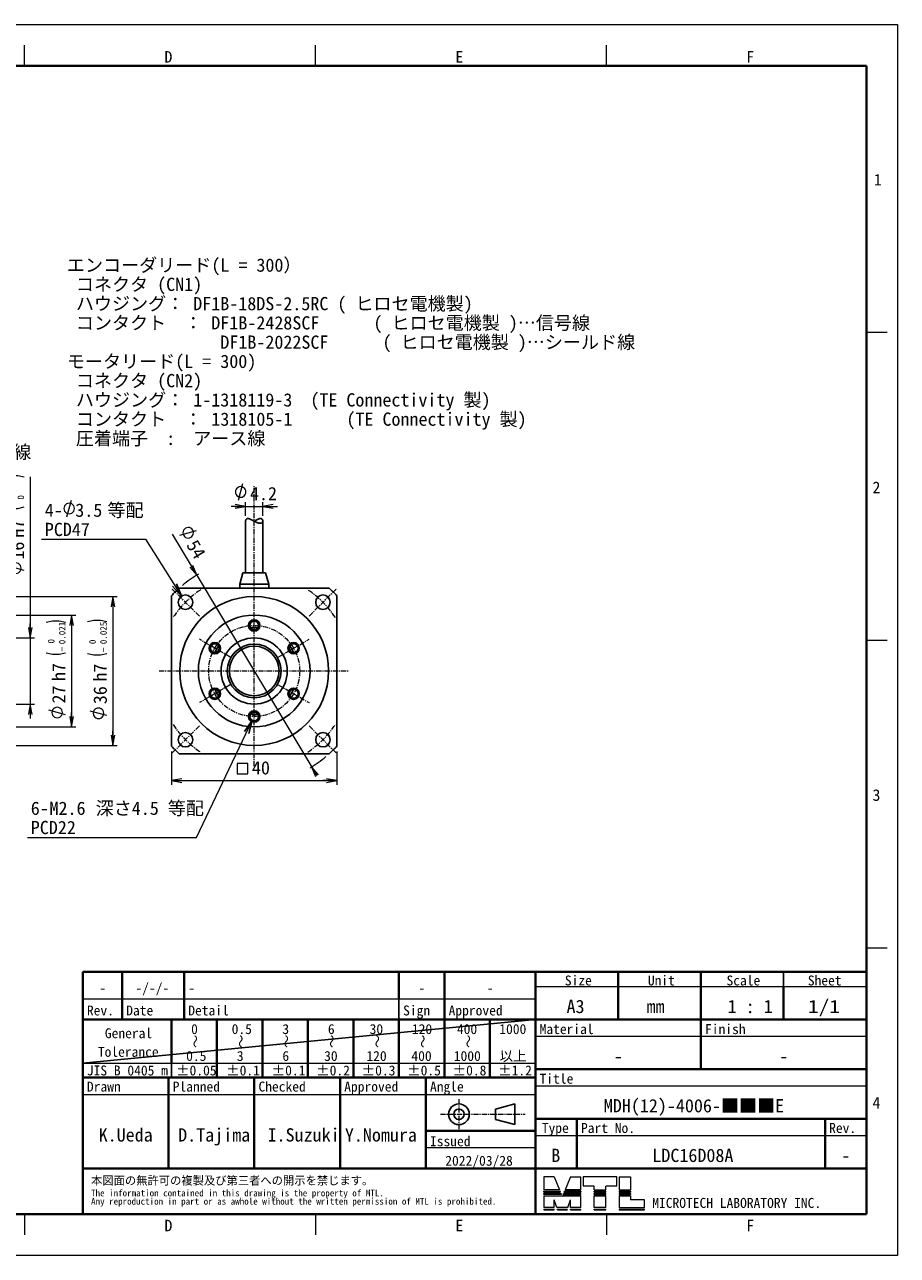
# Model space of a CAD drawing. Header units: millimetres. Extents: x 0 to 422, y 0 to 298.
# Tile 55 of 55: x 211 to 422, y 0 to 298. Entities that reach past the tile are written whole.
import ezdxf

# ---------------------------------------------------------------- set-up
doc = ezdxf.new("R2010")
doc.units = ezdxf.units.MM
doc.linetypes.add('CENTER', pattern=[2, 1.25, -0.25, 0.25, -0.25])
doc.linetypes.add('DOT', pattern=[0.5, 0.25, -0.25])
doc.layers.add('DXF及び図面用', color=7, linetype='Continuous')
doc.styles.add('ｍｓ ｐゴシック', font='msgothic.ttc')
doc.dimstyles.get("Standard").update_dxf_attribs({"dimtxt": 0.18, "dimasz": 0.18, "dimexe": 0.18, "dimexo": 0.0625, "dimgap": 0.09, "dimtad": 0, "dimtih": 1, "dimtoh": 1, "dimdec": 4, "dimzin": 0, "dimdsep": 46, "dimcen": 0.09, "dimadec": 0, "dimazin": 0, "dimtfac": 1, "dimtdec": 4, "dimtofl": 0, "dimtmove": 0, "dimatfit": 3, "dimfxl": 1, "dimtolj": 1, "dimtzin": 0, "dimarcsym": 0})

# ---------------------------------------------------------------- blocks, each defined once
blk = doc.blocks.new('*D0')
at = {"color": 7, "linetype": 'Continuous', "lineweight": 9, "transparency": 16777216}
for p, q in [((262.7, 182.54), (263.77, 186.54)), ((264.4, 178.75), (264.4, 182.04)), ((268.6, 178.75), (268.6, 182.04)), ((264.4, 181.04), (260.9, 181.04)), ((261.9, 181.04), (271.1, 181.04)), ((268.6, 181.04), (272.1, 181.04))]:
    blk.add_line(p, q, dxfattribs=at)
blk.add_lwpolyline([(264.51, 184.54), (264.47, 184.87), (264.34, 185.18), (264.14, 185.44), (263.87, 185.64), (263.56, 185.77), (263.23, 185.82), (262.9, 185.77), (262.6, 185.64), (262.33, 185.44), (262.13, 185.18), (262, 184.87), (261.96, 184.54), (262, 184.21), (262.13, 183.9), (262.33, 183.64), (262.6, 183.44), (262.9, 183.31), (263.23, 183.27), (263.56, 183.31), (263.87, 183.44), (264.14, 183.64), (264.34, 183.9), (264.47, 184.21)], close=True, dxfattribs=at)
at = {"color": 7, "linetype": 'Continuous', "lineweight": 20, "transparency": 16777216}
for points in [[(261.9, 180.6, 0), (264.4, 181.04, 0), (261.9, 181.48, 0)], [(271.1, 181.48, 0), (268.6, 181.04, 0), (271.1, 180.6, 0)]]:
    blk.add_polyline3d(points, dxfattribs=at)
at = {"color": 7, "linetype": 'Continuous', "lineweight": 9, "transparency": 16777216, "style": 'ｍｓ ｐゴシック', "width": 1.000662}
blk.add_text('4.2', height=3.2, dxfattribs=at).set_placement((265.48, 182.54))
blk = doc.blocks.new('*D1')
at = {"color": 7, "linetype": 'Continuous', "lineweight": 9, "transparency": 16777216}
for p, q in [((246.64, 174.37), (281.68, 115.97)), ((248.55, 174.1), (252.53, 175.24))]:
    blk.add_line(p, q, dxfattribs=at)
blk.add_lwpolyline([(251.19, 173.58), (251.46, 173.78), (251.65, 174.05), (251.78, 174.36), (251.81, 174.69), (251.76, 175.02), (251.63, 175.32), (251.42, 175.59), (251.16, 175.78), (250.85, 175.91), (250.52, 175.94), (250.19, 175.89), (249.88, 175.76), (249.62, 175.56), (249.42, 175.29), (249.3, 174.98), (249.26, 174.65), (249.31, 174.32), (249.45, 174.01), (249.65, 173.75), (249.92, 173.55), (250.23, 173.43), (250.56, 173.39), (250.89, 173.44)], close=True, dxfattribs=at)
at = {"color": 7, "linetype": 'Continuous', "lineweight": 20, "transparency": 16777216}
for points in [[(250.94, 166.33, 0), (252.61, 164.42, 0), (251.7, 166.79, 0)], [(282.06, 116.19, 0), (280.39, 118.11, 0), (281.3, 115.74, 0)]]:
    blk.add_polyline3d(points, dxfattribs=at)
at = {"color": 7, "linetype": 'Continuous', "lineweight": 9, "transparency": 16777216, "style": 'ｍｓ ｐゴシック', "width": 0.99985}
blk.add_text('54', height=3.201, rotation=300.9638, dxfattribs=at).set_placement((249.98, 171.71))
blk = doc.blocks.new('*D2')
at = {"color": 7, "linetype": 'Continuous', "lineweight": 9, "transparency": 16777216}
for p, q in [((246.5, 121.82), (246.5, 113.75)), ((286.5, 121.82), (286.5, 113.75)), ((246.5, 114.75), (250, 114.75)), ((246.5, 114.75), (286.5, 114.75)), ((286.5, 114.75), (283, 114.75))]:
    blk.add_line(p, q, dxfattribs=at)
at = {"color": 7, "linetype": 'Continuous', "lineweight": 20, "transparency": 16777216}
blk.add_lwpolyline([(262.4, 116.37), (264.95, 116.37), (264.95, 118.92), (262.4, 118.92)], close=True, dxfattribs=at)
for points in [[(249, 115.19, 0), (246.5, 114.75, 0), (249, 114.3, 0)], [(284, 114.3, 0), (286.5, 114.75, 0), (284, 115.19, 0)]]:
    blk.add_polyline3d(points, dxfattribs=at)
at = {"color": 7, "linetype": 'Continuous', "lineweight": 9, "transparency": 16777216, "style": 'ｍｓ ｐゴシック', "width": 0.999882}
blk.add_text('40', height=3.201, dxfattribs=at).set_placement((265.95, 116.25))
blk = doc.blocks.new('*D3')
at = {"color": 7, "linetype": 'Continuous', "lineweight": 9, "transparency": 16777216}
for p, q in [((212.36, 188.17), (212.36, 130.76)), ((210.86, 165.57), (206.86, 166.64)), ((212.36, 149.26), (212.36, 152.76)), ((200.91, 149.26), (213.36, 149.26)), ((200.91, 133.26), (213.36, 133.26)), ((212.36, 133.26), (212.36, 129.76))]:
    blk.add_line(p, q, dxfattribs=at)
for points in [[(210.86, 188.1), (209.32, 188.44), (207.75, 188.44), (206.21, 188.1)], [(206.21, 180.91), (207.75, 180.57), (209.32, 180.57), (210.86, 180.91)]]:
    blk.add_lwpolyline(points, dxfattribs=at)
blk.add_lwpolyline([(208.86, 167.38), (208.53, 167.34), (208.22, 167.21), (207.96, 167.01), (207.76, 166.74), (207.63, 166.44), (207.59, 166.11), (207.63, 165.78), (207.76, 165.47), (207.96, 165.2), (208.22, 165), (208.53, 164.87), (208.86, 164.83), (209.19, 164.87), (209.5, 165), (209.76, 165.2), (209.97, 165.47), (210.09, 165.78), (210.14, 166.11), (210.09, 166.44), (209.97, 166.74), (209.76, 167.01), (209.5, 167.21), (209.19, 167.34)], close=True, dxfattribs=at)
at = {"color": 7, "linetype": 'Continuous', "lineweight": 20, "transparency": 16777216}
for points in [[(211.92, 151.76, 0), (212.36, 149.26, 0), (212.8, 151.76, 0)], [(212.8, 130.76, 0), (212.36, 133.26, 0), (211.92, 130.76, 0)]]:
    blk.add_polyline3d(points, dxfattribs=at)
at = {"color": 7, "linetype": 'Continuous', "lineweight": 9, "transparency": 16777216, "style": 'ｍｓ ｐゴシック'}
for s, height, width, p in [('0.018', 1.602, 0.999398, (208.21, 182.66)), ('+', 1.6, 1.001048, (208.21, 181.25)), ('0', 1.6, 0.99968, (210.86, 182.68)), ('H7', 3.202, 1.000012, (210.86, 173.48)), ('16', 3.203, 0.999483, (210.86, 168.18))]:
    blk.add_text(s, height=height, rotation=90, dxfattribs=dict(at, width=width)).set_placement(p)
blk = doc.blocks.new('*D5')
at = {"color": 7, "linetype": 'Continuous', "lineweight": 9, "transparency": 16777216}
for p, q in [((200.91, 154.76), (223.36, 154.76)), ((222.36, 154.76), (222.36, 151.26)), ((222.36, 154.76), (222.36, 127.76)), ((220.86, 130.67), (216.86, 131.75)), ((222.36, 127.76), (222.36, 131.26)), ((200.91, 127.76), (223.36, 127.76))]:
    blk.add_line(p, q, dxfattribs=at)
for points in [[(220.86, 152.99), (219.32, 153.33), (217.75, 153.33), (216.21, 152.99)], [(216.21, 145.64), (217.75, 145.3), (219.32, 145.3), (220.86, 145.64)]]:
    blk.add_lwpolyline(points, dxfattribs=at)
blk.add_lwpolyline([(218.86, 132.49), (218.53, 132.44), (218.22, 132.31), (217.96, 132.11), (217.76, 131.85), (217.63, 131.54), (217.59, 131.21), (217.63, 130.88), (217.76, 130.57), (217.96, 130.31), (218.22, 130.11), (218.53, 129.98), (218.86, 129.94), (219.19, 129.98), (219.5, 130.11), (219.76, 130.31), (219.97, 130.57), (220.09, 130.88), (220.14, 131.21), (220.09, 131.54), (219.97, 131.85), (219.76, 132.11), (219.5, 132.31), (219.19, 132.44)], close=True, dxfattribs=at)
at = {"color": 7, "linetype": 'Continuous', "lineweight": 20, "transparency": 16777216}
for points in [[(222.8, 152.26, 0), (222.36, 154.76, 0), (221.92, 152.26, 0)], [(221.92, 130.26, 0), (222.36, 127.76, 0), (222.8, 130.26, 0)]]:
    blk.add_polyline3d(points, dxfattribs=at)
at = {"color": 7, "linetype": 'Continuous', "lineweight": 9, "transparency": 16777216, "style": 'ｍｓ ｐゴシック'}
for s, height, width, p in [('0.021', 1.601, 1.000264, (220.86, 147.72)), ('0', 1.6, 0.99968, (218.21, 147.9)), ('−', 1.6, 1.000906, (220.86, 145.94)), ('h7', 3.202, 0.999712, (220.86, 138.83)), ('27', 3.2, 1.000646, (220.86, 133.39))]:
    blk.add_text(s, height=height, rotation=90, dxfattribs=dict(at, width=width)).set_placement(p)
blk = doc.blocks.new('*D6')
at = {"color": 7, "linetype": 'Continuous', "lineweight": 9, "transparency": 16777216}
for p, q in [((194.91, 159.26), (233.36, 159.26)), ((232.36, 159.26), (232.36, 155.76)), ((232.36, 159.26), (232.36, 123.26)), ((230.86, 130.5), (226.86, 131.57)), ((232.36, 123.26), (232.36, 126.76)), ((194.91, 123.26), (233.36, 123.26))]:
    blk.add_line(p, q, dxfattribs=at)
for points in [[(230.86, 153.17), (229.32, 153.49), (227.75, 153.49), (226.21, 153.17)], [(226.21, 145.5), (227.75, 145.17), (229.32, 145.17), (230.86, 145.5)]]:
    blk.add_lwpolyline(points, dxfattribs=at)
blk.add_lwpolyline([(228.86, 132.31), (228.53, 132.26), (228.22, 132.14), (227.96, 131.93), (227.76, 131.67), (227.63, 131.36), (227.59, 131.03), (227.63, 130.7), (227.76, 130.4), (227.96, 130.13), (228.22, 129.93), (228.53, 129.8), (228.86, 129.76), (229.19, 129.8), (229.5, 129.93), (229.76, 130.13), (229.97, 130.4), (230.09, 130.7), (230.14, 131.03), (230.09, 131.36), (229.97, 131.67), (229.76, 131.93), (229.5, 132.14), (229.19, 132.26)], close=True, dxfattribs=at)
at = {"color": 7, "linetype": 'Continuous', "lineweight": 20, "transparency": 16777216}
for points in [[(232.8, 156.76, 0), (232.36, 159.26, 0), (231.92, 156.76, 0)], [(231.92, 125.76, 0), (232.36, 123.26, 0), (232.8, 125.76, 0)]]:
    blk.add_polyline3d(points, dxfattribs=at)
at = {"color": 7, "linetype": 'Continuous', "lineweight": 9, "transparency": 16777216, "style": 'ｍｓ ｐゴシック'}
for s, height, width, p in [('0.025', 1.602, 0.999502, (230.86, 147.74)), ('0', 1.6, 0.99968, (228.21, 147.76)), ('−', 1.6, 1.000906, (230.86, 145.8)), ('h7', 3.202, 0.999712, (230.86, 138.69)), ('36', 3.201, 1.000554, (230.86, 133.23))]:
    blk.add_text(s, height=height, rotation=90, dxfattribs=dict(at, width=width)).set_placement(p)

msp = doc.modelspace()

# ---------------------------------------------------------------- linework, layer by layer
at = {"color": 5, "linetype": 'Continuous', "lineweight": 9, "true_color": 0x0000ff}
for p, q in [((0, 297.5), (422, 297.5)), ((422, 297.5), (422, 0)), ((422, 0), (0, 0))]:
    msp.add_line(p, q, dxfattribs=at)
at = {"color": 7, "linetype": 'Continuous', "lineweight": 9}
for p, q in [((211, 287.5), (211, 292.5)), ((281.33333, 287.5), (281.33333, 292.5)), ((351.66667, 287.5), (351.66667, 292.5)), ((414.5, 223.125), (419.5, 223.125)), ((414.5, 148.75), (419.5, 148.75)), ((414.5, 74.375), (419.5, 74.375)), ((334.5, 65), (354.5, 65)), ((354.5, 65), (374.5, 65)), ((374.5, 65), (394.5, 65)), ((394.5, 65), (414.5, 65)), ((225.06, 62), (234.56, 62)), ((234.56, 62), (249.56, 62)), ((249.56, 62), (301.5, 62)), ((301.5, 62), (312.5, 62)), ((312.5, 62), (334.5, 62)), ((334.5, 53), (414.5, 53)), ((225.06, 46.5), (246.5, 46.5)), ((246.5, 46.5), (257.5, 46.5)), ((257.5, 46.5), (268.5, 46.5)), ((268.5, 46.5), (279.5, 46.5)), ((279.5, 46.5), (290.5, 46.5)), ((290.5, 46.5), (301.5, 46.5)), ((301.5, 46.5), (312.5, 46.5)), ((312.5, 46.5), (323.5, 46.5)), ((323.5, 46.5), (334.5, 46.5)), ((225.06, 38.9), (245.795, 38.9)), ((245.795, 38.9), (266.53, 38.9)), ((266.53, 38.9), (287.265, 38.9)), ((287.265, 38.9), (308, 38.9)), ((308, 38.9), (334.5, 38.9)), ((334.5, 41), (414.5, 41)), ((334.5, 29), (344.5, 29)), ((344.5, 29), (404.5, 29)), ((404.5, 29), (414.5, 29)), ((334.5, 26), (308, 26)), ((336.5, 19), (336.5, 15.85)), ((339, 19), (336.5, 19)), ((339, 19), (340.347, 15.85)), ((343, 19), (341.653, 15.85)), ((343, 19), (345.5, 19)), ((345.5, 15.85), (345.5, 19)), ((354.2, 19), (346, 19)), ((346, 19), (346, 16.7)), ((354.2, 16.7), (354.2, 19)), ((354.7, 19), (357.45, 19)), ((354.7, 19), (354.7, 15.85)), ((357.45, 19), (357.45, 15.85)), ((340.347, 15.85), (336.5, 15.85)), ((336.5, 15.5), (340.453, 15.5)), ((336.5, 15.3), (336.5, 15.5)), ((336.5, 15.3), (340.579, 15.3)), ((336.5, 14.75), (336.5, 14.95)), ((336.5, 14.95), (340.684, 14.95)), ((340.579, 15.3), (340.453, 15.5)), ((340.811, 14.75), (340.684, 14.95)), ((341.189, 14.75), (341.316, 14.95)), ((345.5, 14.95), (341.316, 14.95)), ((341.421, 15.3), (341.547, 15.5)), ((345.5, 15.3), (341.421, 15.3)), ((345.5, 15.5), (341.547, 15.5)), ((345.5, 15.85), (341.653, 15.85)), ((345.5, 15.5), (345.5, 15.3)), ((345.5, 14.75), (345.5, 14.95)), ((348.7, 16.7), (346, 16.7)), ((348.7, 15.85), (348.7, 16.7)), ((348.7, 15.85), (351.5, 15.85)), ((348.7, 15.3), (348.7, 15.5)), ((348.7, 15.5), (351.5, 15.5)), ((348.7, 15.3), (351.5, 15.3)), ((348.7, 14.95), (351.5, 14.95)), ((348.7, 14.75), (348.7, 14.95)), ((354.2, 16.7), (351.5, 16.7)), ((351.5, 15.85), (351.5, 16.7)), ((351.5, 15.3), (351.5, 15.5)), ((351.5, 14.75), (351.5, 14.95)), ((354.7, 15.85), (357.45, 15.85)), ((354.7, 15.5), (354.7, 15.3)), ((354.7, 15.5), (357.45, 15.5)), ((354.7, 15.3), (357.45, 15.3)), ((354.7, 14.95), (357.45, 14.95)), ((354.7, 14.95), (354.7, 14.75)), ((357.45, 15.5), (357.45, 15.3)), ((357.45, 14.95), (357.45, 14.75)), ((340.811, 14.75), (336.5, 14.75)), ((336.5, 14.4), (340.916, 14.4)), ((336.5, 14.4), (336.5, 11.55)), ((339.658, 11.55), (339, 13.437)), ((339, 11.55), (339, 13.437)), ((340.916, 14.4), (341, 14.25)), ((341.084, 14.4), (341, 14.25)), ((341.084, 14.4), (345.5, 14.4)), ((341.189, 14.75), (345.5, 14.75)), ((342.342, 11.55), (343, 13.437)), ((343, 11.55), (343, 13.437)), ((345.5, 11.55), (345.5, 14.4)), ((348.7, 14.75), (351.5, 14.75)), ((348.7, 14.4), (351.5, 14.4)), ((348.7, 11.55), (348.7, 14.4)), ((351.5, 11.55), (351.5, 14.4)), ((354.7, 14.75), (357.45, 14.75)), ((354.7, 14.4), (354.7, 11.55)), ((354.7, 14.4), (357.45, 14.4)), ((357.45, 14.4), (357.45, 13.4)), ((360.85, 13.4), (357.45, 13.4)), ((360.85, 11.55), (360.85, 13.4)), ((211, 10), (211, 5)), ((281.33333, 10), (281.33333, 5)), ((339, 11.55), (336.5, 11.55)), ((336.5, 11.2), (339, 11.2)), ((336.5, 11.2), (336.5, 11)), ((336.5, 11), (339, 11)), ((339, 11), (339, 11.2)), ((342.342, 11.55), (339.658, 11.55)), ((339.85, 11), (339.745, 11.2)), ((339.745, 11.2), (342.255, 11.2)), ((339.85, 11), (342.15, 11)), ((342.15, 11), (342.255, 11.2)), ((345.5, 11.55), (343, 11.55)), ((343, 11.2), (345.5, 11.2)), ((343, 11), (343, 11.2)), ((343, 11), (345.5, 11)), ((345.5, 11), (345.5, 11.2)), ((351.5, 11.55), (348.7, 11.55)), ((348.7, 11.2), (351.5, 11.2)), ((348.7, 11), (348.7, 11.2)), ((348.7, 11), (351.5, 11)), ((351.5, 11), (351.5, 11.2)), ((351.66667, 10), (351.66667, 5)), ((354.7, 11.55), (360.85, 11.55)), ((354.7, 11.2), (360.85, 11.2)), ((354.7, 11.2), (354.7, 11)), ((354.7, 11), (360.85, 11)), ((360.85, 11), (360.85, 11.2))]:
    msp.add_line(p, q, dxfattribs=at)
at = {"color": 7, "linetype": 'Continuous', "lineweight": 40}
for p, q in [((13.5, 287.5), (414.5, 287.5)), ((414.5, 287.5), (414.5, 10)), ((225.06, 62), (225.06, 68.5)), ((225.06, 68.5), (234.56, 68.5)), ((234.56, 62), (234.56, 68.5)), ((234.56, 68.5), (246.515, 68.5)), ((246.515, 68.5), (249.56, 68.5)), ((249.56, 62), (249.56, 68.5)), ((249.56, 68.5), (268.53, 68.5)), ((268.53, 68.5), (301.5, 68.5)), ((301.5, 68.5), (312.5, 68.5)), ((301.5, 62), (301.5, 68.5)), ((312.5, 62), (312.5, 68.5)), ((312.5, 68.5), (334.5, 68.5)), ((334.5, 65), (334.5, 68.5)), ((334.5, 68.5), (354.5, 68.5)), ((354.5, 68.5), (354.5, 65)), ((354.5, 68.5), (374.5, 68.5)), ((374.5, 68.5), (374.5, 65)), ((374.5, 68.5), (394.5, 68.5)), ((394.5, 68.5), (414.5, 68.5)), ((334.5, 65), (334.5, 57)), ((354.5, 65), (354.5, 57)), ((374.5, 65), (374.5, 57)), ((394.5, 65), (394.5, 57)), ((225.06, 57), (225.06, 62)), ((234.56, 57), (234.56, 62)), ((249.56, 57), (249.56, 62)), ((312.5, 57), (312.5, 62)), ((225.06, 46.5), (225.06, 57)), ((246.5, 57), (225.06, 57)), ((246.5, 57), (246.5, 46.5)), ((257.5, 57), (246.5, 57)), ((268.5, 57), (257.5, 57)), ((257.5, 46.5), (257.5, 57)), ((279.5, 57), (268.5, 57)), ((268.5, 46.5), (268.5, 57)), ((290.5, 57), (279.5, 57)), ((279.5, 46.5), (279.5, 57)), ((301.5, 57), (290.5, 57)), ((290.5, 46.5), (290.5, 57)), ((312.5, 57), (301.5, 57)), ((301.5, 46.5), (301.5, 57)), ((323.5, 57), (312.5, 57)), ((312.5, 46.5), (312.5, 57)), ((334.5, 57), (323.5, 57)), ((323.5, 46.5), (323.5, 57)), ((334.5, 57), (414.5, 57)), ((334.5, 53), (334.5, 57)), ((374.5, 45), (374.5, 57)), ((414.5, 53), (414.5, 57)), ((334.5, 46.5), (334.5, 53)), ((414.5, 10), (414.5, 53)), ((225.06, 43), (225.06, 46.5)), ((257.5, 43), (257.5, 46.5)), ((268.5, 43), (268.5, 46.5)), ((279.5, 43), (279.5, 46.5)), ((290.5, 43), (290.5, 46.5)), ((301.5, 43), (301.5, 46.5)), ((312.5, 43), (312.5, 46.5)), ((323.5, 43), (323.5, 46.5)), ((334.5, 45), (334.5, 46.5)), ((334.5, 45), (414.5, 45)), ((334.5, 43), (334.5, 45)), ((225.06, 38.9), (225.06, 43)), ((246.5, 43), (225.06, 43)), ((245.795, 38.9), (245.795, 43)), ((257.5, 43), (246.5, 43)), ((268.5, 43), (257.5, 43)), ((266.53, 38.9), (266.53, 43)), ((279.5, 43), (268.5, 43)), ((290.5, 43), (279.5, 43)), ((287.265, 38.9), (287.265, 43)), ((301.5, 43), (290.5, 43)), ((312.5, 43), (301.5, 43)), ((308, 43), (308, 38.9)), ((323.5, 43), (312.5, 43)), ((334.5, 43), (323.5, 43)), ((334.5, 41), (334.5, 43)), ((225.06, 21), (225.06, 38.9)), ((245.795, 21), (245.795, 38.9)), ((266.53, 21), (266.53, 38.9)), ((287.265, 21), (287.265, 38.9)), ((308, 38.9), (308, 21)), ((334.5, 41), (334.5, 38.9)), ((334.5, 38.9), (334.5, 33)), ((334.5, 33), (344.5, 33)), ((334.5, 33), (334.5, 30.1)), ((344.5, 33), (344.5, 21)), ((344.5, 33), (404.5, 33)), ((404.5, 33), (404.5, 21)), ((404.5, 33), (414.5, 33)), ((308, 30.1), (334.5, 30.1)), ((334.5, 30.1), (334.5, 29)), ((334.5, 29), (334.5, 26)), ((334.5, 26), (334.5, 21)), ((225.06, 21), (245.795, 21)), ((225.06, 14.5), (225.06, 21)), ((245.795, 21), (266.53, 21)), ((266.53, 21), (287.265, 21)), ((287.265, 21), (308, 21)), ((308, 21), (334.5, 21)), ((334.5, 21), (334.5, 10)), ((334.5, 21), (344.5, 21)), ((344.5, 21), (404.5, 21)), ((404.5, 21), (414.5, 21)), ((225.06, 10), (225.06, 14.5)), ((414.5, 10), (13.5, 10)), ((225.06, 10), (334.5, 10)), ((334.5, 10), (414.5, 10))]:
    msp.add_line(p, q, dxfattribs=at)
at = {"color": 1, "linetype": 'CENTER', "lineweight": 9, "true_color": 0xff0000}
for p, q in [((266.50042, 118.26329), (266.50042, 185.96329)), ((253.24217, 154.52154), (246.52465, 161.23905)), ((279.75867, 154.52154), (286.47619, 161.23905)), ((260.69805, 144.61329), (253.25023, 148.91329)), ((272.30279, 144.61329), (279.75061, 148.91329)), ((243.50042, 141.26329), (289.50042, 141.26329)), ((260.69805, 137.91329), (253.25023, 133.61329)), ((272.30279, 137.91329), (279.75061, 133.61329)), ((253.24217, 128.00504), (246.52465, 121.28752)), ((279.75867, 128.00504), (286.47619, 121.28752))]:
    msp.add_line(p, q, dxfattribs=at)
at = {"color": 7, "linetype": 'Continuous', "lineweight": 30}
for p, q in [((264.40042, 177.45209), (264.40042, 164.96329)), ((268.60042, 164.96329), (268.60042, 177.4519)), ((263.75042, 164.96329), (263.00042, 162.26329)), ((263.75042, 164.96329), (266.50042, 164.96329)), ((266.50042, 164.96329), (269.25042, 164.96329)), ((270.00042, 162.26329), (269.25042, 164.96329)), ((284.63878, 161.26329), (248.36206, 161.26329)), ((263.00042, 162.26329), (266.50042, 162.26329)), ((263.00042, 162.26329), (263.00042, 161.26329)), ((266.50042, 162.26329), (270.00042, 162.26329)), ((270.00042, 161.26329), (270.00042, 162.26329)), ((246.50042, 159.40165), (246.50042, 123.12493)), ((286.50042, 123.12493), (286.50042, 159.40165)), ((248.36206, 121.26329), (284.63878, 121.26329)), ((394.5, 68.5), (394.5, 65)), ((301.5, 57), (301.5, 62)), ((225.06, 46.5), (334.5, 57)), ((246.5, 46.5), (246.5, 43)), ((329.5, 36.6), (324.83494, 35.35)), ((329.5, 31.6), (329.5, 36.6)), ((324.83494, 35.35), (324.83494, 32.85)), ((324.83494, 32.85), (329.5, 31.6))]:
    msp.add_line(p, q, dxfattribs=at)
at = {"color": 7, "linetype": 'DOT', "lineweight": 30}
msp.add_line((414.5, 68.5), (414.5, 57), dxfattribs=at)
at = {"color": 7, "linetype": 'CENTER', "lineweight": 9}
for p, q in [((316, 37.75), (316, 30.45)), ((311.5, 34.1), (332, 34.1))]:
    msp.add_line(p, q, dxfattribs=at)
at = {"color": 7, "linetype": 'Continuous', "lineweight": 30}
for points in [[(264.40042, 177.45207), (264.40045, 177.45834), (264.40101, 177.47826), (264.40225, 177.49831), (264.40416, 177.51846), (264.40674, 177.53872), (264.41, 177.55905), (264.41392, 177.57944), (264.41851, 177.59987), (264.42418, 177.62182), (264.43061, 177.64377), (264.4378, 177.6657), (264.44577, 177.68757), (264.4545, 177.70936), (264.46319, 177.72927), (264.47253, 177.74906), (264.48254, 177.76872), (264.4932, 177.7882), (264.50453, 177.8075), (264.51654, 177.82658), (264.52922, 177.8454), (264.54259, 177.86394), (264.55379, 177.87854), (264.56544, 177.89292), (264.57754, 177.90706), (264.5901, 177.92093), (264.60312, 177.93451), (264.61493, 177.94617), (264.62709, 177.95758), (264.63963, 177.96872), (264.65254, 177.97957), (264.66582, 177.99011), (264.67948, 178.00033), (264.69207, 178.00922), (264.70496, 178.01781), (264.71817, 178.0261), (264.73168, 178.03407), (264.74273, 178.0402), (264.75397, 178.04612), (264.76541, 178.0518), (264.77706, 178.05725), (264.78891, 178.06245), (264.80096, 178.0674), (264.81321, 178.07209), (264.82566, 178.07651), (264.83831, 178.08066), (264.85116, 178.08452), (264.86263, 178.08768), (264.87426, 178.09062), (264.88603, 178.09332), (264.89796, 178.09578), (264.91002, 178.09801), (264.92223, 178.09999), (264.93391, 178.10164), (264.94572, 178.10306), (264.95765, 178.10426), (264.9697, 178.10523), (264.98187, 178.10597), (264.99414, 178.10648), (265.00653, 178.10676), (265.01903, 178.10681), (265.03163, 178.10663), (265.04434, 178.10622), (265.05714, 178.10558), (265.07003, 178.10471), (265.08302, 178.10361), (265.0961, 178.10228), (265.10926, 178.10073), (265.12251, 178.09896), (265.13583, 178.09697), (265.14923, 178.09476), (265.1639, 178.09211), (265.17866, 178.08921), (265.1935, 178.08607), (265.20842, 178.08268), (265.2234, 178.07906), (265.23845, 178.07521), (265.25535, 178.07064), (265.27232, 178.0658), (265.28936, 178.06069), (265.30648, 178.05532), (265.32365, 178.0497), (265.34088, 178.04384), (265.36163, 178.03651), (265.38245, 178.02885), (265.40335, 178.02088), (265.42431, 178.01262), (265.44534, 178.00408), (265.46641, 177.99528), (265.48755, 177.98622), (265.50874, 177.97692), (265.52998, 177.96738), (265.55127, 177.95763), (265.57988, 177.94424), (265.60858, 177.93051), (265.63735, 177.91645), (265.6662, 177.9021), (265.69515, 177.88747), (265.72418, 177.87258), (265.75328, 177.85747), (265.78246, 177.84214), (265.81169, 177.82662), (265.84099, 177.81094), (265.87624, 177.79193), (265.91158, 177.77271), (265.94703, 177.75333), (265.98257, 177.73381), (266.01821, 177.71417), (266.05393, 177.69444), (266.08976, 177.67464), (266.12569, 177.65478), (266.16172, 177.63489), (266.19783, 177.61499), (266.23661, 177.59369), (266.2755, 177.57242), (266.3145, 177.5512), (266.3536, 177.53005), (266.39279, 177.50899), (266.43064, 177.48881), (266.46859, 177.46875), (266.50663, 177.44883), (266.54474, 177.42907), (266.58292, 177.40948), (266.61479, 177.39331), (266.64671, 177.37727), (266.67868, 177.36138), (266.71069, 177.34566), (266.74273, 177.33011), (266.77479, 177.31474), (266.80688, 177.29957), (266.839, 177.28459), (266.87114, 177.26983), (266.90328, 177.25528), (266.93543, 177.24097), (266.96756, 177.2269), (266.99737, 177.21408), (267.02718, 177.20147), (267.05697, 177.18909), (267.08674, 177.17696), (267.11647, 177.16508), (267.14615, 177.15345), (267.17577, 177.1421), (267.20192, 177.1323), (267.22802, 177.12271), (267.25407, 177.11335), (267.28006, 177.10422), (267.30597, 177.09533), (267.33182, 177.08668), (267.35759, 177.07828), (267.38327, 177.07013), (267.40886, 177.06225), (267.43435, 177.05463), (267.45973, 177.04729), (267.485, 177.04021), (267.51015, 177.03342), (267.53518, 177.02692), (267.56006, 177.02071), (267.58202, 177.01545), (267.60388, 177.01042), (267.62561, 177.00563), (267.64721, 177.00108), (267.66867, 176.99678), (267.68998, 176.99273), (267.70986, 176.98916), (267.7296, 176.98581), (267.74921, 176.98269), (267.76867, 176.97979), (267.78799, 176.97712), (267.80714, 176.97468), (267.82614, 176.97248), (267.84497, 176.97051), (267.86364, 176.96878), (267.88214, 176.96728), (267.90046, 176.96602), (267.91859, 176.965), (267.93654, 176.96421), (267.9543, 176.96367), (267.97187, 176.96336), (267.98534, 176.96329)], [(268.60042, 177.45207), (268.60008, 177.47172), (268.59908, 177.49151), (268.59742, 177.51142), (268.5951, 177.53143), (268.59212, 177.55151), (268.58849, 177.57166), (268.5842, 177.59186), (268.57927, 177.61209), (268.57368, 177.63232), (268.56745, 177.65254), (268.56056, 177.67274), (268.55302, 177.69288), (268.54483, 177.71295), (268.53598, 177.73292), (268.52647, 177.75277), (268.51748, 177.77027), (268.50796, 177.78764), (268.49791, 177.80486), (268.48732, 177.8219), (268.4762, 177.83874), (268.46454, 177.85537), (268.45403, 177.86952), (268.44312, 177.88348), (268.43178, 177.89723), (268.42003, 177.91074), (268.40785, 177.92401), (268.39524, 177.93701), (268.38219, 177.94972), (268.36871, 177.96212), (268.35761, 177.9718), (268.34621, 177.98126), (268.33453, 177.99049), (268.32255, 177.99946), (268.31029, 178.00817), (268.29937, 178.01553), (268.28823, 178.02267), (268.27686, 178.02959), (268.26526, 178.03627), (268.25344, 178.0427), (268.2414, 178.04888), (268.23046, 178.05416), (268.21934, 178.05924), (268.20805, 178.06408), (268.19657, 178.0687), (268.18491, 178.07308), (268.17307, 178.07722), (268.16106, 178.08112), (268.14886, 178.08476), (268.13649, 178.08813), (268.12395, 178.09125), (268.11123, 178.09409), (268.09835, 178.09665), (268.08529, 178.09894), (268.07207, 178.10094), (268.0587, 178.10265), (268.04669, 178.10393), (268.03455, 178.10498), (268.0223, 178.10579), (268.00992, 178.10637), (267.99744, 178.10671), (267.98485, 178.10682), (267.97293, 178.10671), (267.96092, 178.10639), (267.94882, 178.10586), (267.93663, 178.10513), (267.92436, 178.10419), (267.91201, 178.10305), (267.89709, 178.10141), (267.88206, 178.09948), (267.86692, 178.09727), (267.85169, 178.09477), (267.83636, 178.092), (267.82095, 178.08896), (267.80545, 178.08565), (267.78986, 178.08208), (267.77421, 178.07825), (267.75848, 178.07418), (267.7415, 178.06952), (267.72444, 178.0646), (267.70731, 178.0594), (267.69012, 178.05395), (267.67287, 178.04825), (267.65342, 178.04156), (267.63389, 178.03458), (267.6143, 178.02731), (267.59464, 178.01978), (267.57492, 178.01198), (267.55516, 178.00394), (267.53138, 177.99399), (267.50753, 177.98371), (267.4836, 177.97313), (267.45962, 177.96226), (267.43557, 177.95113), (267.41148, 177.93974), (267.38733, 177.92812), (267.36312, 177.91627), (267.33885, 177.90422), (267.31454, 177.89197), (267.28193, 177.8753), (267.24923, 177.85834), (267.21643, 177.84111), (267.18355, 177.82364), (267.14623, 177.80362), (267.10879, 177.78335), (267.07124, 177.76287), (267.03357, 177.74223), (266.99581, 177.72144), (266.95794, 177.70054), (266.91996, 177.67955), (266.88186, 177.65849), (266.84366, 177.63739), (266.80535, 177.61628), (266.76694, 177.59518), (266.72842, 177.5741), (266.68979, 177.55307), (266.65106, 177.5321), (266.61224, 177.51123), (266.57746, 177.49268), (266.54261, 177.47421), (266.50768, 177.45586), (266.50042, 177.45207)]]:
    msp.add_lwpolyline(points, dxfattribs=at)
for centre, radius in [((249.88341, 157.8803), 1.75), ((266.50042, 141.26329), 18), ((283.11743, 157.8803), 1.75), ((266.50042, 141.26329), 13.5), ((266.50042, 152.26329), 1.375), ((266.50042, 152.26329), 1.075), ((266.50042, 141.26329), 8), ((256.97414, 146.76329), 1.375), ((256.97414, 146.76329), 1.075), ((266.50042, 141.26329), 6.5), ((266.50042, 141.26329), 6), ((276.0267, 146.76329), 1.375), ((276.0267, 146.76329), 1.075), ((256.97414, 135.76329), 1.375), ((276.0267, 135.76329), 1.375), ((256.97414, 135.76329), 1.075), ((276.0267, 135.76329), 1.075), ((266.50042, 130.26329), 1.375), ((266.50042, 130.26329), 1.075), ((249.88341, 124.64628), 1.75), ((283.11743, 124.64628), 1.75), ((316, 34.1), 2.5), ((316, 34.1), 1.25)]:
    msp.add_circle(centre, radius, dxfattribs=at)
at = {"color": 1, "linetype": 'CENTER', "lineweight": 9, "true_color": 0xff0000}
msp.add_circle((266.50042, 141.26329), 11, dxfattribs=at)
at = {"color": 7, "linetype": 'Continuous', "lineweight": 9}
for centre in [(266.50042, 152.26329), (256.97414, 146.76329), (276.0267, 146.76329), (256.97414, 135.76329), (276.0267, 135.76329), (266.50042, 130.26329)]:
    msp.add_circle(centre, 1.3, dxfattribs=at)
at = {"color": 7, "linetype": 'Continuous', "lineweight": 30}
for centre, radius, start, end in [((268.08454, 177.46985), 0.51618, 258.9203044, 358.0258336), ((266.50042, 141.26329), 27, 132.2054464, 137.7945536), ((266.50042, 141.26329), 27, 42.2054464, 47.7945536), ((266.50042, 141.26329), 10.5, 84.9248623, 95.0751377), ((266.50042, 141.26329), 10.5, 144.9248623, 155.0751377), ((266.50042, 141.26329), 10.5, 24.9248623, 35.0751377), ((266.50042, 141.26329), 10.5, 324.9248623, 335.5006614), ((266.50042, 141.26329), 10.5, 204.9248623, 215.0751377), ((266.50042, 141.26329), 10.5, 264.9248623, 275.0751377), ((266.50042, 141.26329), 27, 222.2054464, 227.7945536), ((266.50042, 141.26329), 27, 312.2054464, 317.7945536)]:
    msp.add_arc(centre, radius, start, end, dxfattribs=at)
at = {"color": 7, "linetype": 'Continuous', "lineweight": 9}
for start, end in [(120, 130), (300, 310)]:
    msp.add_arc((266.50042, 141.26329), 27, start, end, dxfattribs=at)
at = {"color": 1, "linetype": 'CENTER', "lineweight": 9, "true_color": 0xff0000}
for start, end in [(123.4179517, 146.5820483), (33.4179517, 56.5820483), (213.4179517, 236.5820483), (303.4179517, 326.5820483)]:
    msp.add_arc((266.50042, 141.26329), 23.5, start, end, dxfattribs=at)
at = {"layer": 'DXF及び図面用', "color": 7, "linetype": 'Continuous', "lineweight": 9}
for p, q in [((221.23469, 178.52934), (222.30648, 182.52934)), ((215.0774, 173.09298), (240.19104, 173.09298)), ((211.68454, 101.04522), (252.57545, 101.04522))]:
    msp.add_line(p, q, dxfattribs=at)
msp.add_lwpolyline([(223.04559, 180.52934), (223.00214, 180.85934), (222.87477, 181.16684), (222.67215, 181.4309), (222.40809, 181.63353), (222.10058, 181.7609), (221.77059, 181.80434), (221.44059, 181.7609), (221.13308, 181.63353), (220.86903, 181.4309), (220.6664, 181.16684), (220.53903, 180.85934), (220.49559, 180.52934), (220.53903, 180.19935), (220.6664, 179.89184), (220.86903, 179.62778), (221.13308, 179.42516), (221.44059, 179.29779), (221.77059, 179.25434), (222.10058, 179.29779), (222.40809, 179.42516), (222.67215, 179.62778), (222.87477, 179.89184), (223.00214, 180.19935)], close=True, dxfattribs=at)
for points in [[(240.19104, 173.09298, 0), (248.94308, 159.3562, 0)], [(252.57545, 101.04522, 0), (266.03793, 129.29286, 0)]]:
    msp.add_polyline3d(points, dxfattribs=at)
at = {"layer": 'DXF及び図面用', "color": 7, "linetype": 'Continuous', "lineweight": 30}
for points in [[(246.7649, 161.73308, 0), (248.94308, 159.3562, 0), (247.7092, 162.33472, 0)], [(265.17734, 126.18587, 0), (266.03793, 129.29286, 0), (264.16658, 126.66758, 0)]]:
    msp.add_polyline3d(points, dxfattribs=at)

# ---------------------------------------------------------------- texts
at = {"color": 7, "linetype": 'Continuous', "lineweight": 9, "style": 'ｍｓ ｐゴシック'}
for s, height, width, p in [('D', 2.8017, 1.000294, (244.8077, 288.30312)), ('E', 2.8017, 1.000018, (315.14111, 288.30312)), ('F', 2.8017, 1.000018, (385.47456, 288.30312)), ('1', 2.80272, 0.999482, (416.32215, 258.6147)), ('エンコーダリード(L = 300）', 3.2021714, 0.999733, (221.21093, 237.77086)), (' コネクタ (CN1)', 3.1993148, 1.000583, (221.21249, 233.11816)), (' ハウジング： DF1B-18DS-2.5RC ( ヒロセ電機製)', 3.2009334, 1.000067, (221.21249, 228.46123)), (' コンタクト\u3000： DF1B-2428SCF      ( ヒロセ電機製 )…信号線', 3.2022514, 0.999621, (221.21249, 223.80692)), ('\u3000 \u3000\u3000\u3000\u3000\u3000\u3000\u3000DF1B-2022SCF      ( ヒロセ電機製 )…シールド線', 3.2022514, 0.999557, (221.21249, 219.15237)), ('モータリード(L = 300)', 3.2003356, 1.000351, (221.21194, 214.5001)), (' コネクタ (CN2)', 3.1993148, 1.000583, (221.21249, 209.84543)), (' ハウジング： 1-1318119-3  (TE Connectivity 製)', 3.2010246, 1.000027, (221.21249, 205.1884)), (' コンタクト\u3000： 1318105-1      (TE Connectivity 製)', 3.2014942, 0.99986, (221.21249, 200.53394)), (' 圧着端子\u3000:  アース線', 3.2020894, 0.999722, (221.21249, 195.87983)), ('モータリード線', 3.202089, 0.999779, (182.03259, 192.60838)), ('2', 2.79987, 1.000988, (415.98124, 184.24065)), ('3', 2.8009, 1.000622, (415.98124, 109.86464)), ('-/-/-', 2.402069, 0.999649, (237.79123, 63.42854)), ('Size', 2.400768, 0.999455, (341.59603, 65.24923)), ('Unit', 2.402333, 0.999434, (361.67102, 65.24922)), ('Scale', 2.4, 1.000043, (380.68917, 65.25)), ('Sheet', 2.400768, 0.999942, (400.34141, 65.24923)), ('-', 2.3976, 1.002125, (229.03207, 63.43209)), ('-', 2.3976, 1.002125, (250.55933, 63.43209)), ('-', 2.3976, 1.002125, (306.22208, 63.43209)), ('-', 2.3976, 1.002125, (322.72208, 63.43209)), ('Rev.', 2.401546, 0.999412, (226.06075, 57.99923)), ('Date', 2.402333, 0.999481, (235.55891, 57.99922)), ('Detail', 2.402333, 0.99947, (250.5589, 57.99922)), ('Sign', 2.400366, 0.999885, (302.50055, 57.99963)), ('Approved', 2.400366, 1.000571, (313.50007, 57.99963)), ('A3', 3.201025, 1.000206, (342.00921, 58.5717)), ('mm', 3.198654, 1.000375, (361.3553, 58.5729)), ('1 : 1', 3.220263, 0.99426, (380.96466, 58.55455)), ('1/1', 3.20276, 1.183905, (400.38349, 58.5714)), ('General', 2.400768, 1.000267, (230.39329, 52.49923)), ('0', 2.40077, 0.99968, (251.25033, 53.50086)), ('0.5', 2.402403, 0.999615, (261.05024, 53.49922)), ('3', 2.40077, 1.000622, (273.30406, 53.49923)), ('6', 2.40077, 1.001764, (284.31669, 53.49923)), ('30', 2.402403, 0.99941, (294.40414, 53.49922)), ('120', 2.400768, 0.999818, (304.6282, 53.50086)), ('400', 2.400768, 0.999942, (315.50485, 53.50086)), ('1000', 2.400768, 0.999882, (325.75546, 53.50086)), ('Material', 2.402333, 0.999461, (335.50055, 53.49922)), ('Finish', 2.402333, 0.999301, (375.49905, 53.49922)), ('Tolerance', 2.401546, 0.999764, (228.69533, 48)), ('0.5', 2.402403, 0.999615, (250.05026, 46.99922)), ('3', 2.40077, 1.000622, (262.30405, 46.99923)), ('6', 2.40077, 1.001764, (273.31668, 46.99923)), ('30', 2.402403, 0.99941, (283.40416, 46.99922)), ('120', 2.400768, 0.999818, (293.62819, 47.00086)), ('400', 2.400768, 0.999942, (304.50484, 47.00086)), ('1000', 2.400768, 0.999882, (314.75545, 47.00086)), ('以上', 2.399912, 1.000312, (325.82352, 47.0001)), ('-', 3.1968, 1.002125, (353.46278, 46.57612)), ('-', 3.1968, 1.002125, (393.46277, 46.57612)), ('JIS B 0405 m', 2.4151969, 0.994031, (226.04316, 43.48636)), ('±0.05', 2.402403, 0.999483, (247.60248, 43.49922)), ('±0.1', 2.400768, 1.000278, (259.71381, 43.50086)), ('±0.1', 2.400768, 1.000278, (270.71379, 43.50086)), ('±0.2', 2.400768, 1.000191, (281.47521, 43.50086)), ('±0.3', 2.402403, 0.99951, (292.47518, 43.49922)), ('±0.5', 2.402403, 0.99951, (303.47519, 43.49922)), ('±0.8', 2.402403, 0.999401, (314.46843, 43.49922)), ('±1.2', 2.401546, 0.999867, (325.47521, 43.50008)), ('Drawn', 2.402333, 0.999492, (226.05891, 39.59922)), ('Planned', 2.402333, 0.999538, (246.79467, 39.59922)), ('Checked', 2.4, 1.000516, (267.5288, 39.6)), ('Approved', 2.400366, 1.000571, (288.26507, 39.59963)), ('Angle', 2.400366, 1.000168, (309.00008, 39.59963)), ('Title', 2.402333, 0.999134, (335.49945, 41.49922)), ('MDH(12)-4006-■■■E', 3.199061, 1.000665, (351.02803, 34.57378)), ('4', 2.79987, 0.999542, (415.98227, 35.49066)), ('K.Ueda', 3.203111, 0.999574, (228.89183, 27.52169)), ('D.Tajima', 3.202217, 0.999588, (248.11565, 27.52257)), ('I.Suzuki', 3.201025, 0.999964, (269.73427, 27.5217)), ('Y.Nomura', 3.203111, 0.999495, (288.42457, 27.52169)), ('Type', 2.401663, 0.999669, (336.02898, 29.59988)), ('Part No.', 2.415348, 0.994383, (345.49961, 29.58636)), ('Rev.', 2.401546, 0.999412, (405.50074, 29.59923)), ('Issued', 2.402333, 0.999562, (309.00025, 26.39922)), ('2022/03/28', 2.402069, 0.999515, (312.69278, 21.67855)), ('B', 3.20195, 1.000254, (338.31659, 22.57284)), ('LDC16D08A', 3.203204, 0.999303, (362.76237, 22.57169)), ('-', 3.1968, 1.002125, (408.46276, 22.57612)), ('本図面の無許可の複製及び第三者への開示を禁じます。', 2, 1.000371, (227.06032, 17.09136)), ('The information contained in this drawing is the property of MTL.', 1.600244, 1.000304, (227.05961, 14.26339)), ('Any reproduction in part or as awhole without the written permission of MTL is prohibited.', 1.600244, 1.000341, (227.06006, 12.26339)), ('MICROTECH LABORATORY INC.', 2.4136365, 0.994555, (362.73698, 11.47727)), ('D', 2.8017, 1.000294, (244.8077, 5.80312)), ('E', 2.8017, 1.000018, (315.14111, 5.80312)), ('F', 2.8017, 1.000018, (385.47456, 5.80312))]:
    msp.add_text(s, height=height, dxfattribs=dict(at, width=width)).set_placement(p)
at = {"color": 7, "linetype": 'Continuous', "lineweight": 9, "style": 'ｍｓ ｐゴシック', "width": 0.9994}
for p in [(253.49993, 50.10917), (264.49991, 50.10917), (275.49992, 50.10917), (286.49993, 50.10917), (297.49993, 50.10917), (308.49991, 50.10917), (319.49992, 50.10917)]:
    msp.add_text('～', height=2.40163, rotation=90, dxfattribs=at).set_placement(p)
at = {"layer": 'DXF及び図面用', "color": 7, "linetype": 'Continuous', "lineweight": 9, "style": 'ｍｓ ｐゴシック'}
for s, height, width, p in [('4-', 3.199852, 1.000513, (215.87776, 178.52949)), ('3.5', 3.201025, 1.000475, (223.24496, 178.52832)), (' 等配', 3.202798, 0.999568, (228.84559, 178.52866)), ('PCD47', 3.201025, 1.000059, (215.877, 173.87377)), (' 深さ4.5 等配', 3.202089, 0.999821, (225.99363, 106.48173)), ('6-', 3.201025, 1.0006, (212.48285, 106.48056)), ('M2.6', 3.201025, 1.000332, (217.01247, 106.48056)), ('PCD22', 3.201025, 1.000068, (212.48414, 101.82601))]:
    msp.add_text(s, height=height, dxfattribs=dict(at, width=width)).set_placement(p)

# ---------------------------------------------------------------- dimensions: what is measured, and where the dimension line sits
for picture in ['*D3', '*D0', '*D6', '*D5', '*D2']:
    dim = msp.add_linear_dim(base=(0, 0), p1=(0, 0), p2=(0, 0), dimstyle='Standard')
    dim.commit()
    dim.dimension.update_dxf_attribs({"geometry": picture, "text_midpoint": (0, 0)})
dim = msp.add_diameter_dim_2p(p1=(0, 0), p2=(0, 0), dimstyle='Standard')
dim.commit()
dim.dimension.update_dxf_attribs({"geometry": '*D1', "text_midpoint": (0, 0)})

doc.saveas('drawing.dxf')
